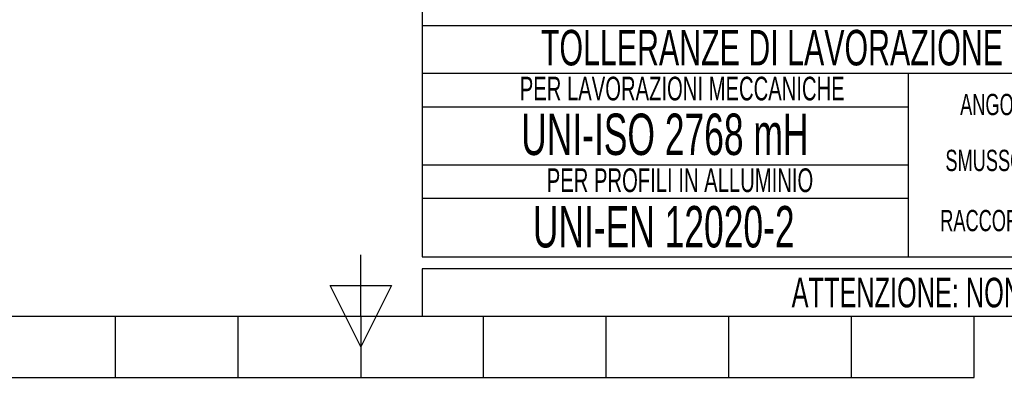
# Model space of a CAD drawing. Header units: millimetres. Extents: x 0 to 420, y 0 to 297.
# Tile 7 of 63: x 181 to 264, y 0 to 30. Entities that reach past the tile are written whole.
import ezdxf
from ezdxf.enums import TextEntityAlignment as Align

# ---------------------------------------------------------------- set-up
doc = ezdxf.new("R2010")
doc.units = ezdxf.units.MM
doc.layers.add('CARTIGLIO', color=140, linetype='Continuous')
doc.styles.add('SLDTEXTSTYLE0', font='TXT', dxfattribs={"width": 0.638298})

# ---------------------------------------------------------------- blocks, each defined once
blk = doc.blocks.new('SW_NOTE_0_1')
at = {"layer": 'CARTIGLIO', "color": 0, "insert": (85.406, 3.223), "char_height": 2.5, "attachment_point": 2, "style": 'SLDTEXTSTYLE0'}
blk.add_mtext("ATTENZIONE: NON INTERPRETARE IL DISEGNO. IN CASO DI QUOTE MANCANTI O POCO CHIARE CONSULTARE L'UFFICIO TECNICO", dxfattribs=at)
blk = doc.blocks.new('SW_NOTE_0_14')
at = {"layer": 'CARTIGLIO', "color": 0, "insert": (6.678, 2.32), "char_height": 1.8, "attachment_point": 2, "style": 'SLDTEXTSTYLE0'}
blk.add_mtext("ANGOLO ±10'", dxfattribs=at)
blk = doc.blocks.new('SW_NOTE_0_15')
at = {"layer": 'CARTIGLIO', "color": 0, "insert": (23.936, 3.867), "char_height": 3, "attachment_point": 2, "style": 'SLDTEXTSTYLE0'}
blk.add_mtext('TOLLERANZE DI LAVORAZIONE', dxfattribs=at)
blk = doc.blocks.new('SW_NOTE_0_19')
at = {"layer": 'CARTIGLIO', "color": 0, "insert": (7.588, 2.32), "char_height": 1.8, "attachment_point": 2, "style": 'SLDTEXTSTYLE0'}
blk.add_mtext('SMUSSO 0.5x45°', dxfattribs=at)
blk = doc.blocks.new('SW_NOTE_0_22')
at = {"layer": 'CARTIGLIO', "color": 0, "insert": (8.569, 2.32), "char_height": 1.8, "attachment_point": 2, "style": 'SLDTEXTSTYLE0'}
blk.add_mtext('RACCORDO R 0.5', dxfattribs=at)
blk = doc.blocks.new('SW_NOTE_0_23')
at = {"layer": 'CARTIGLIO', "color": 0, "insert": (18.303, 2.578), "char_height": 2, "attachment_point": 2, "style": 'SLDTEXTSTYLE0'}
blk.add_mtext('PER LAVORAZIONI MECCANICHE', dxfattribs=at)
blk = doc.blocks.new('SW_NOTE_0_24')
at = {"layer": 'CARTIGLIO', "color": 0, "insert": (15.685, 4.512), "char_height": 3.5, "attachment_point": 2, "style": 'SLDTEXTSTYLE0'}
blk.add_mtext('UNI-ISO 2768 mH', dxfattribs=at)
blk = doc.blocks.new('SW_NOTE_0_25')
at = {"layer": 'CARTIGLIO', "color": 0, "insert": (13.856, 2.578), "char_height": 2, "attachment_point": 2, "style": 'SLDTEXTSTYLE0'}
blk.add_mtext('PER PROFILI IN ALLUMINIO', dxfattribs=at)
blk = doc.blocks.new('SW_NOTE_0_26')
at = {"layer": 'CARTIGLIO', "color": 0, "insert": (14.056, 4.512), "char_height": 3.5, "attachment_point": 2, "style": 'SLDTEXTSTYLE0'}
blk.add_mtext('UNI-EN 12020-2', dxfattribs=at)
blk = doc.blocks.new('Cartiglio ALUSIC')
at = {"layer": 'CARTIGLIO'}
for p, q in [((113.971, 149.999), (113.971, 94.999)), ((113.971, 114.55), (173.971, 114.55)), ((113.971, 114.55), (113.971, 94.999)), ((173.957, 110.49), (113.957, 110.49)), ((154.981, 94.999), (154.981, 110.49)), ((113.971, 107.672), (154.981, 107.672)), ((154.981, 102.745), (113.971, 102.745)), ((113.985, 99.965), (154.995, 99.965)), ((113.971, 94.999), (173.971, 94.999)), ((313.621, 93.999), (113.971, 93.999)), ((113.971, 93.999), (113.971, 89.999)), ((113.971, 89.999), (313.621, 89.999))]:
    blk.add_line(p, q, dxfattribs=at)
at = {"layer": 'CARTIGLIO', "linetype": 'Continuous'}
blk.add_line((113.97, 89.999), (313.621, 89.999), dxfattribs=at)
at = {"layer": 'CARTIGLIO', "color": 140}
for name, p in [('SW_NOTE_0_15', (119.537, 110.318)), ('SW_NOTE_0_23', (117.6, 107.648)), ('SW_NOTE_0_14', (157.595, 106.461)), ('SW_NOTE_0_24', (118.752, 102.601)), ('SW_NOTE_0_19', (156.673, 101.734)), ('SW_NOTE_0_25', (121.859, 99.903)), ('SW_NOTE_0_26', (120.286, 94.789)), ('SW_NOTE_0_22', (155.631, 96.652)), ('SW_NOTE_0_1', (127.631, 90.016))]:
    blk.add_blockref(name, p, dxfattribs=at)
at = {"layer": 'CARTIGLIO', "color": 140, "style": 'SLDTEXTSTYLE0', "width": 0.638298}
for tag, height, p in [('AUTOATTR1', 3.5, (223.449, 133.7)), ('AUTOATTR2', 3.5, (221.929, 127.422)), ('AUTOATTR11', 3.5, (222.862, 121.411)), ('AUTOATTR8', 4, (219.244, 110.003)), ('AUTOATTR9', 4, (218.122, 100.423)), ('AUTOATTR0', 4, (249.033, 100.312))]:
    blk.add_attdef(tag, text='', height=height, dxfattribs=at).set_placement(p, align=Align.TOP_CENTER)
at = {"layer": 'CARTIGLIO', "color": 140}
for tag in ['AUTOATTR13', 'AUTOATTR12', 'AUTOATTR10', 'AUTOATTR7', 'AUTOATTR6', 'AUTOATTR5', 'AUTOATTR4', 'AUTOATTR3']:
    blk.add_attdef(tag, (0, 0), '', height=4, dxfattribs=at)

msp = doc.modelspace()

# ---------------------------------------------------------------- linework, layer by layer
at = {"layer": 'CARTIGLIO', "linetype": 'Continuous'}
for p, q in [((210.0038, 5.171), (210.0038, 10.3452)), ((207.4166, 7.7581), (212.5909, 7.7581)), ((210.0038, 2.5839), (207.4166, 7.7581)), ((212.5909, 7.7581), (210.0038, 2.5839)), ((5.1801, 5.171), (414.8274, 5.171)), ((189.3069, -0.0032), (189.3069, 5.171)), ((199.6553, -0.0032), (199.6553, 5.171)), ((210.0038, 5.171), (210.0038, -0.0032)), ((215.1758, 5.171), (414.8274, 5.171)), ((220.3522, -0.0032), (220.3522, 5.171)), ((230.7006, -0.0032), (230.7006, 5.171)), ((241.0491, -0.0032), (241.0491, 5.171)), ((251.3975, -0.0032), (251.3975, 5.171)), ((261.7459, -0.0032), (261.7459, 5.171)), ((158.2616, -0.0032), (261.7459, -0.0032))]:
    msp.add_line(p, q, dxfattribs=at)
at = {"layer": 'CARTIGLIO'}
msp.add_line((215.1774, 5.171), (414.8274, 5.171), dxfattribs=at)

# ---------------------------------------------------------------- block references
msp.add_blockref('Cartiglio ALUSIC', (101.2063, -84.828), dxfattribs=at)

doc.saveas('drawing.dxf')
